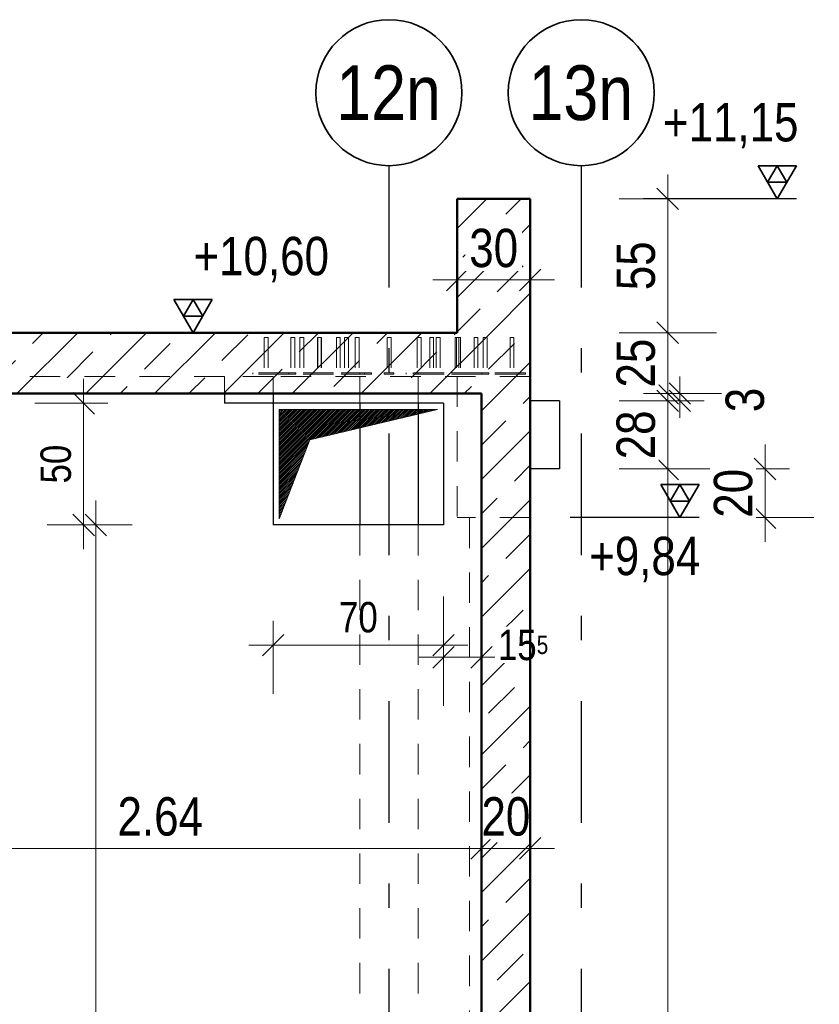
# Model space of a CAD drawing. Header units: millimetres. Extents: x -13 to 146, y -13 to 60.
# Tile 36 of 170: x 45.24 to 48.52, y 4.67 to 8.72. Entities that reach past the tile are written whole.
import ezdxf
from ezdxf.enums import TextEntityAlignment as Align

# ---------------------------------------------------------------- set-up
doc = ezdxf.new("R2010")
doc.units = ezdxf.units.MM
doc.linetypes.add('DASHDOTX2', pattern=[2, 1, -0.5, 0, -0.5])
doc.linetypes.add('HIDDEN', pattern=[0.375, 0.25, -0.125])
for name, color, linetype, lineweight in [('Achsen', 7, 'Continuous', 20), ('Schraffuren', 7, 'Continuous', 20), ('Texte', 7, 'Continuous', 20)]:
    doc.layers.add(name, color=color, linetype=linetype, lineweight=lineweight)
doc.styles.add('Arial Narrow', font='ARIALN.TTF')
doc.dimstyles.new('Arch_Strakon_dimstyle', dxfattribs={"dimtxt": 11.25, "dimasz": 1, "dimexe": 1.25, "dimexo": 0.0625, "dimgap": 1, "dimtad": 0, "dimdec": 5, "dimzin": 12, "dimdsep": 46, "dimtxsty": 'Arial Narrow', "dimblk": 'Arrowhead_Tick', "dimsah": 1, "dimcen": 0, "dimse1": 1, "dimse2": 1, "dimclrd": 6, "dimclrt": 3, "dimazin": 0, "dimtfac": 1, "dimtdec": 4, "dimtmove": 0, "dimatfit": 3, "dimldrblk": 'NONE', "dimfxl": 1, "dimtvp": 1, "dimtolj": 1, "dimtzin": 0, "dimlwd": 13, "dimarcsym": 2})
pattern_1 = [(45, (0, 0), (-0.14142136, 0.14142136), [0.15, -0.1]), (45, (-0.07071, 0.07071), (-0.14142136, 0.14142136), [])]

# ---------------------------------------------------------------- blocks, each defined once
blk = doc.blocks.new('Arrowhead_Tick')
at = {"color": 0, "linetype": 'Continuous', "lineweight": -2}
for p, q in [((0, 20), (0, -10)), ((-1, 0), (0, 0)), ((10, 0), (0, 0))]:
    blk.add_line(p, q, dxfattribs=at)
at = {"color": 2, "linetype": 'Continuous', "lineweight": 35}
blk.add_line((4.42, 4.42), (-4.42, -4.42), dxfattribs=at)
blk = doc.blocks.new('*D369')
at = {"color": 6, "linetype": 'Continuous', "lineweight": 13}
blk.add_line((44.5046, 5.314), (47.125, 5.314), dxfattribs=at)
at = {"layer": 'Defpoints', "color": 0}
for p in [(44.4946, 7.1832), (47.135, 7.1832), (47.135, 5.314)]:
    blk.add_point(p, dxfattribs=at)
at = {"color": 6, "lineweight": 13, "xscale": 0.01, "yscale": 0.01, "zscale": 0.01}
blk.add_blockref('Arrowhead_Tick', (47.135, 5.314), dxfattribs=at)
at = {"color": 6, "lineweight": 13, "xscale": 0.01, "yscale": 0.01, "zscale": 0.01, "rotation": 180}
blk.add_blockref('Arrowhead_Tick', (44.4946, 5.314), dxfattribs=at)
at = {"color": 2, "lineweight": 35, "insert": (45.8148, 5.4444), "char_height": 0.1575, "attachment_point": 5, "style": 'Arial Narrow', "bg_fill": 3, "box_fill_scale": 1.1, "bg_fill_color": 256, "bg_fill_true_color": 13158600, "bg_fill_transparency": 0}
blk.add_mtext('\\A1;2.64', dxfattribs=at)
blk = doc.blocks.new('_None')
blk = doc.blocks.new('*D370')
at = {"color": 6, "linetype": 'Continuous', "lineweight": 13}
blk.add_line((47.145, 5.314), (47.325, 5.314), dxfattribs=at)
at = {"layer": 'Defpoints', "color": 0}
for p in [(47.335, 7.2532), (47.135, 7.1832), (47.335, 5.314)]:
    blk.add_point(p, dxfattribs=at)
at = {"color": 6, "lineweight": 13, "xscale": 0.01, "yscale": 0.01, "zscale": 0.01}
blk.add_blockref('Arrowhead_Tick', (47.335, 5.314), dxfattribs=at)
at = {"color": 6, "lineweight": 13, "xscale": 0.01, "yscale": 0.01, "zscale": 0.01, "rotation": 180}
blk.add_blockref('Arrowhead_Tick', (47.135, 5.314), dxfattribs=at)
at = {"color": 2, "lineweight": 35, "insert": (47.235, 5.4444), "char_height": 0.1575, "attachment_point": 5, "style": 'Arial Narrow', "bg_fill": 3, "box_fill_scale": 1.1, "bg_fill_color": 256, "bg_fill_true_color": 13158600, "bg_fill_transparency": 0}
blk.add_mtext('\\A1;20', dxfattribs=at)
blk = doc.blocks.new('*D371')
at = {"color": 6, "linetype": 'Continuous', "lineweight": 13}
blk.add_line((47.045, 7.65), (47.325, 7.65), dxfattribs=at)
at = {"layer": 'Defpoints', "color": 0}
for p in [(47.035, 7.9832), (47.335, 7.9832), (47.335, 7.65)]:
    blk.add_point(p, dxfattribs=at)
at = {"color": 6, "lineweight": 13, "xscale": 0.01, "yscale": 0.01, "zscale": 0.01}
blk.add_blockref('Arrowhead_Tick', (47.335, 7.65), dxfattribs=at)
at = {"color": 6, "lineweight": 13, "xscale": 0.01, "yscale": 0.01, "zscale": 0.01, "rotation": 180}
blk.add_blockref('Arrowhead_Tick', (47.035, 7.65), dxfattribs=at)
at = {"color": 2, "lineweight": 35, "insert": (47.185, 7.7804), "char_height": 0.1575, "attachment_point": 5, "style": 'Arial Narrow', "bg_fill": 3, "box_fill_scale": 1.1, "bg_fill_color": 256, "bg_fill_true_color": 13158600, "bg_fill_transparency": 0}
blk.add_mtext('\\A1;30', dxfattribs=at)
blk = doc.blocks.new('*D372')
at = {"color": 6, "linetype": 'Continuous', "lineweight": 13}
blk.add_line((47.9, 1.0132), (47.9, 6.8632), dxfattribs=at)
at = {"layer": 'Defpoints', "color": 0}
for p in [(47.455, 6.8732), (47.9, 6.8732), (47.335, 1.0032)]:
    blk.add_point(p, dxfattribs=at)
at = {"color": 6, "lineweight": 13, "xscale": 0.01, "yscale": 0.01, "zscale": 0.01}
for p, rotation in [((47.9, 6.8732), 90), ((47.9, 1.0032), 270)]:
    blk.add_blockref('Arrowhead_Tick', p, dxfattribs=dict(at, rotation=rotation))
at = {"color": 2, "lineweight": 35, "insert": (47.7696, 3.9382), "char_height": 0.1575, "attachment_point": 5, "rotation": 90, "style": 'Arial Narrow', "bg_fill": 3, "box_fill_scale": 1.1, "bg_fill_color": 256, "bg_fill_true_color": 13158600, "bg_fill_transparency": 0}
blk.add_mtext('\\A1;5.87', dxfattribs=at)
blk = doc.blocks.new('*D373')
at = {"color": 6, "linetype": 'Continuous', "lineweight": 13}
blk.add_line((47.9, 7.1932), (47.9, 7.4232), dxfattribs=at)
at = {"layer": 'Defpoints', "color": 0}
for p in [(47.035, 7.4332), (47.9, 7.4332), (47.135, 7.1832)]:
    blk.add_point(p, dxfattribs=at)
at = {"color": 6, "lineweight": 13, "xscale": 0.01, "yscale": 0.01, "zscale": 0.01}
for p, rotation in [((47.9, 7.4332), 90), ((47.9, 7.1832), 270)]:
    blk.add_blockref('Arrowhead_Tick', p, dxfattribs=dict(at, rotation=rotation))
at = {"color": 2, "lineweight": 35, "insert": (47.7696, 7.3082), "char_height": 0.1575, "attachment_point": 5, "rotation": 90, "style": 'Arial Narrow', "bg_fill": 3, "box_fill_scale": 1.1, "bg_fill_color": 256, "bg_fill_true_color": 13158600, "bg_fill_transparency": 0}
blk.add_mtext('\\A1;25', dxfattribs=at)
blk = doc.blocks.new('*D374')
at = {"color": 6, "linetype": 'Continuous', "lineweight": 13}
blk.add_line((47.9, 7.4432), (47.9, 7.9732), dxfattribs=at)
at = {"layer": 'Defpoints', "color": 0}
for p in [(47.035, 7.9832), (47.9, 7.9832), (47.035, 7.4332)]:
    blk.add_point(p, dxfattribs=at)
at = {"color": 6, "lineweight": 13, "xscale": 0.01, "yscale": 0.01, "zscale": 0.01}
for p, rotation in [((47.9, 7.9832), 90), ((47.9, 7.4332), 270)]:
    blk.add_blockref('Arrowhead_Tick', p, dxfattribs=dict(at, rotation=rotation))
at = {"color": 2, "lineweight": 35, "insert": (47.7699, 7.7082), "char_height": 0.1575, "attachment_point": 5, "rotation": 90, "style": 'Arial Narrow', "bg_fill": 3, "box_fill_scale": 1.1, "bg_fill_color": 256, "bg_fill_true_color": 13158600, "bg_fill_transparency": 0}
blk.add_mtext('\\A1;55', dxfattribs=at)
blk = doc.blocks.new('*D419')
at = {"color": 6, "linetype": 'Continuous', "lineweight": 13}
blk.add_line((47.9, 6.8832), (47.9, 7.1432), dxfattribs=at)
at = {"layer": 'Defpoints', "color": 0}
for p in [(47.455, 7.1532), (47.9, 7.1532), (47.455, 6.8732)]:
    blk.add_point(p, dxfattribs=at)
at = {"color": 6, "lineweight": 13, "xscale": 0.01, "yscale": 0.01, "zscale": 0.01}
for p, rotation in [((47.9, 7.1532), 90), ((47.9, 6.8732), 270)]:
    blk.add_blockref('Arrowhead_Tick', p, dxfattribs=dict(at, rotation=rotation))
at = {"color": 2, "lineweight": 35, "insert": (47.7696, 7.0132), "char_height": 0.1575, "attachment_point": 5, "rotation": 90, "style": 'Arial Narrow', "bg_fill": 3, "box_fill_scale": 1.1, "bg_fill_color": 256, "bg_fill_true_color": 13158600, "bg_fill_transparency": 0}
blk.add_mtext('\\A1;28', dxfattribs=at)
blk = doc.blocks.new('*D420')
at = {"color": 6, "linetype": 'Continuous', "lineweight": 13}
for p, q in [((47.95, 7.1932), (47.95, 7.2032)), ((47.95, 7.1532), (47.95, 7.1832)), ((47.95, 7.1432), (47.95, 7.1332))]:
    blk.add_line(p, q, dxfattribs=at)
at = {"layer": 'Defpoints', "color": 0}
for p in [(47.135, 7.1832), (47.95, 7.1832), (47.455, 7.1532)]:
    blk.add_point(p, dxfattribs=at)
at = {"color": 6, "lineweight": 13, "xscale": 0.01, "yscale": 0.01, "zscale": 0.01}
for p, rotation in [((47.95, 7.1532), 90), ((47.95, 7.1832), 270)]:
    blk.add_blockref('Arrowhead_Tick', p, dxfattribs=dict(at, rotation=rotation))
at = {"color": 2, "lineweight": 35, "insert": (48.2179, 7.1568), "char_height": 0.1575, "attachment_point": 5, "rotation": 90, "style": 'Arial Narrow', "bg_fill": 3, "box_fill_scale": 1.1, "bg_fill_color": 256, "bg_fill_true_color": 13158600, "bg_fill_transparency": 0}
blk.add_mtext('\\A1;3', dxfattribs=at)
blk = doc.blocks.new('*D421')
at = {"color": 6, "linetype": 'Continuous', "lineweight": 13}
blk.add_line((39.5, 1.0132), (39.5, 7.1732), dxfattribs=at)
at = {"layer": 'Defpoints', "color": 0}
for p in [(39.5, 7.1832), (47.135, 7.1832), (38.0647, 1.0032)]:
    blk.add_point(p, dxfattribs=at)
at = {"color": 6, "lineweight": 13, "xscale": 0.01, "yscale": 0.01, "zscale": 0.01}
for p, rotation in [((39.5, 7.1832), 90), ((39.5, 1.0032), 270)]:
    blk.add_blockref('Arrowhead_Tick', p, dxfattribs=dict(at, rotation=rotation))
at = {"color": 2, "lineweight": 35, "insert": (39.3696, 4.0932), "char_height": 0.1575, "attachment_point": 5, "rotation": 90, "style": 'Arial Narrow', "bg_fill": 3, "box_fill_scale": 1.1, "bg_fill_color": 256, "bg_fill_true_color": 13158600, "bg_fill_transparency": 0}
blk.add_mtext('\\A1;6.18', dxfattribs=at)
blk = doc.blocks.new('*D422')
at = {"color": 6, "linetype": 'Continuous', "lineweight": 13}
blk.add_line((39.5, 7.1932), (39.5, 7.4232), dxfattribs=at)
at = {"layer": 'Defpoints', "color": 0}
for p in [(39.5, 7.4332), (47.035, 7.4332), (47.135, 7.1832)]:
    blk.add_point(p, dxfattribs=at)
at = {"color": 6, "lineweight": 13, "xscale": 0.01, "yscale": 0.01, "zscale": 0.01}
for p, rotation in [((39.5, 7.4332), 90), ((39.5, 7.1832), 270)]:
    blk.add_blockref('Arrowhead_Tick', p, dxfattribs=dict(at, rotation=rotation))
at = {"color": 2, "lineweight": 35, "insert": (39.3696, 7.3082), "char_height": 0.1575, "attachment_point": 5, "rotation": 90, "style": 'Arial Narrow', "bg_fill": 3, "box_fill_scale": 1.1, "bg_fill_color": 256, "bg_fill_true_color": 13158600, "bg_fill_transparency": 0}
blk.add_mtext('\\A1;25', dxfattribs=at)
blk = doc.blocks.new('*D643')
at = {"color": 6, "linetype": 'Continuous', "lineweight": 13}
blk.add_line((46.289, 6.1494), (46.969, 6.1494), dxfattribs=at)
at = {"layer": 'Defpoints', "color": 0}
for p in [(46.279, 6.6432), (46.979, 6.6432), (46.979, 6.1494)]:
    blk.add_point(p, dxfattribs=at)
at = {"color": 6, "lineweight": 13, "xscale": 0.01, "yscale": 0.01, "zscale": 0.01}
blk.add_blockref('Arrowhead_Tick', (46.979, 6.1494), dxfattribs=at)
at = {"color": 6, "lineweight": 13, "xscale": 0.01, "yscale": 0.01, "zscale": 0.01, "rotation": 180}
blk.add_blockref('Arrowhead_Tick', (46.279, 6.1494), dxfattribs=at)
at = {"color": 3, "lineweight": 35, "insert": (46.629, 6.2633), "char_height": 0.125, "attachment_point": 5, "style": 'Arial Narrow', "bg_fill": 3, "box_fill_scale": 1.1, "bg_fill_color": 256, "bg_fill_true_color": 13158600, "bg_fill_transparency": 0}
blk.add_mtext('\\A1;70', dxfattribs=at)
blk = doc.blocks.new('*D644')
at = {"color": 6, "linetype": 'Continuous', "lineweight": 13}
blk.add_line((46.989, 6.0994), (47.125, 6.0994), dxfattribs=at)
at = {"layer": 'Defpoints', "color": 0}
for p in [(47.135, 7.1832), (46.979, 6.6432)]:
    blk.add_point(p, dxfattribs=at)
at = {"color": 6, "lineweight": 13, "xscale": 0.01, "yscale": 0.01, "zscale": 0.01}
blk.add_blockref('Arrowhead_Tick', (47.135, 6.0994), dxfattribs=at)
at = {"color": 6, "lineweight": 13, "xscale": 0.01, "yscale": 0.01, "zscale": 0.01, "rotation": 180}
blk.add_blockref('Arrowhead_Tick', (46.979, 6.0994), dxfattribs=at)
at = {"color": 3, "lineweight": 35, "insert": (47.3058, 6.1494), "char_height": 0.125, "attachment_point": 5, "style": 'Arial Narrow', "bg_fill": 3, "box_fill_scale": 1.1, "bg_fill_color": 256, "bg_fill_true_color": 13158600, "bg_fill_transparency": 0}
blk.add_mtext('\\A1;15{\\A1;\\H.6x;\\S5;}', dxfattribs=at)
at = {"layer": 'Defpoints', "color": 0}
blk.add_point((47.135, 6.0994), dxfattribs=at)
blk = doc.blocks.new('*D645')
at = {"color": 6, "linetype": 'Continuous', "lineweight": 13}
blk.add_line((45.5, 6.6532), (45.5, 7.1332), dxfattribs=at)
at = {"layer": 'Defpoints', "color": 0}
for p in [(45.5, 7.1432), (46.279, 7.1432), (46.279, 6.6432)]:
    blk.add_point(p, dxfattribs=at)
at = {"color": 6, "lineweight": 13, "xscale": 0.01, "yscale": 0.01, "zscale": 0.01}
for p, rotation in [((45.5, 7.1432), 90), ((45.5, 6.6432), 270)]:
    blk.add_blockref('Arrowhead_Tick', p, dxfattribs=dict(at, rotation=rotation))
at = {"color": 3, "lineweight": 35, "insert": (45.3862, 6.8932), "char_height": 0.125, "attachment_point": 5, "rotation": 90, "style": 'Arial Narrow', "bg_fill": 3, "box_fill_scale": 1.1, "bg_fill_color": 256, "bg_fill_true_color": 13158600, "bg_fill_transparency": 0}
blk.add_mtext('\\A1;50', dxfattribs=at)
blk = doc.blocks.new('*D681')
at = {"color": 6, "linetype": 'Continuous', "lineweight": 13}
for p, q in [((45.55, 6.6332), (45.55, 3.537)), ((45.55, 1.0132), (45.55, 3.1708))]:
    blk.add_line(p, q, dxfattribs=at)
at = {"layer": 'Defpoints', "color": 0}
for p in [(45.55, 6.6432), (46.279, 6.6432), (47.135, 1.0032)]:
    blk.add_point(p, dxfattribs=at)
at = {"color": 6, "lineweight": 13, "xscale": 0.01, "yscale": 0.01, "zscale": 0.01}
for p, rotation in [((45.55, 6.6432), 90), ((45.55, 1.0032), 270)]:
    blk.add_blockref('Arrowhead_Tick', p, dxfattribs=dict(at, rotation=rotation))
at = {"color": 3, "lineweight": 35, "insert": (45.509, 3.3539), "char_height": 0.125, "attachment_point": 5, "rotation": 90, "style": 'Arial Narrow', "bg_fill": 3, "box_fill_scale": 1.1, "bg_fill_color": 256, "bg_fill_true_color": 13158600, "bg_fill_transparency": 0}
blk.add_mtext('\\A1;5.64', dxfattribs=at)
blk = doc.blocks.new('*D726')
at = {"layer": 'Achsen', "color": 6, "linetype": 'Continuous', "lineweight": 13}
blk.add_line((48.3, 6.6832), (48.3, 6.8632), dxfattribs=at)
at = {"layer": 'Defpoints', "color": 0}
for p in [(47.455, 6.8732), (48.3, 6.8732), (47.335, 6.6732)]:
    blk.add_point(p, dxfattribs=at)
at = {"layer": 'Achsen', "color": 6, "lineweight": 13, "xscale": 0.01, "yscale": 0.01, "zscale": 0.01}
for p, rotation in [((48.3, 6.8732), 90), ((48.3, 6.6732), 270)]:
    blk.add_blockref('Arrowhead_Tick', p, dxfattribs=dict(at, rotation=rotation))
at = {"layer": 'Achsen', "color": 2, "lineweight": 35, "insert": (48.1696, 6.7732), "char_height": 0.1575, "attachment_point": 5, "rotation": 90, "style": 'Arial Narrow', "bg_fill": 3, "box_fill_scale": 1.1, "bg_fill_color": 256, "bg_fill_true_color": 13158600, "bg_fill_transparency": 0}
blk.add_mtext('\\A1;20', dxfattribs=at)
blk = doc.blocks.new('*D789')
at = {"layer": 'Defpoints', "color": 0}
for p in [(43.1, 7.4332), (47.035, 7.4332), (42.6642, 7.1832)]:
    blk.add_point(p, dxfattribs=at)
at = {"layer": 'Texte', "color": 6, "linetype": 'Continuous', "lineweight": 13}
blk.add_line((43.1, 7.1932), (43.1, 7.4232), dxfattribs=at)
at = {"layer": 'Texte', "color": 6, "lineweight": 13, "xscale": 0.01, "yscale": 0.01, "zscale": 0.01}
for p, rotation in [((43.1, 7.4332), 90), ((43.1, 7.1832), 270)]:
    blk.add_blockref('Arrowhead_Tick', p, dxfattribs=dict(at, rotation=rotation))
at = {"layer": 'Texte', "color": 3, "lineweight": 35, "insert": (42.9862, 7.3082), "char_height": 0.125, "attachment_point": 5, "rotation": 90, "style": 'Arial Narrow', "bg_fill": 3, "box_fill_scale": 1.1, "bg_fill_color": 256, "bg_fill_true_color": 13158600, "bg_fill_transparency": 0}
blk.add_mtext('\\A1;25', dxfattribs=at)

msp = doc.modelspace()

# ---------------------------------------------------------------- hatches: boundary and pattern name
at = {"layer": 'Schraffuren', "lineweight": 13}
h = msp.add_hatch(dxfattribs=at)
h.set_pattern_fill('bB', color=6, scale=0.01, angle=45, style=0, pattern_type=2)
h.set_pattern_definition(pattern_1)
h.paths.add_polyline_path([(47.034982, 7.433233), (47.334982, 7.433233), (47.334982, 7.983233), (47.034982, 7.983233)])
h = msp.add_hatch(dxfattribs=at)
h.set_pattern_fill('bB', color=6, scale=0.01, angle=45, style=0, pattern_type=2)
h.set_pattern_definition(pattern_1)
h.paths.add_polyline_path([(47.334982, 7.183233), (47.334982, 7.433233), (37.361028, 7.433233), (37.361028, 7.253233), (37.864608, 7.253233), (37.864608, 7.183233)])
h = msp.add_hatch(dxfattribs=at)
h.set_pattern_fill('bB', color=6, scale=0.01, angle=45, style=0, pattern_type=2)
h.set_pattern_definition(pattern_1)
h.paths.add_polyline_path([(47.134982, 4.003239), (47.334982, 4.003239), (47.334982, 7.183233), (47.134982, 7.183233)])
at = {"layer": 'Texte', "lineweight": 13}
h = msp.add_hatch(dxfattribs=at)
h.set_pattern_fill('Mau', color=6, scale=0.01, angle=45, style=0, pattern_type=2)
h.set_pattern_definition([(45, (0, 0), (-0.00367695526, 0.00367695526), [])])
h.paths.add_polyline_path([(46.303999, 6.668233), (46.428999, 6.993239), (46.953999, 7.118239), (46.303999, 7.118239)])

# ---------------------------------------------------------------- linework, layer by layer
at = {"color": 2, "linetype": 'Continuous', "lineweight": 35}
for p, q in [((48.35, 7.983233), (48.27125, 8.119628)), ((48.27125, 8.119628), (48.42875, 8.119628)), ((48.310625, 8.051431), (48.35, 8.119628)), ((48.42875, 8.119628), (48.35, 7.983233)), ((48.35, 8.119628), (48.389375, 8.051431)), ((48.389375, 8.051431), (48.310625, 8.051431)), ((46.02875, 7.569628), (45.87125, 7.569628)), ((45.87125, 7.569628), (45.95, 7.433233)), ((45.95, 7.569628), (45.910625, 7.501431)), ((45.95, 7.433233), (46.02875, 7.569628)), ((45.989375, 7.501431), (45.95, 7.569628)), ((45.910625, 7.501431), (45.989375, 7.501431))]:
    msp.add_line(p, q, dxfattribs=at)
at = {"color": 3, "linetype": 'Continuous', "lineweight": 25}
msp.add_line((45.87125, 7.433233), (46.499675, 7.433233), dxfattribs=at)
at = {"layer": 'Achsen', "color": 3, "linetype": 'DASHDOTX2', "lineweight": 25, "ltscale": 0.5}
for p, q in [((46.754631, 8.119524), (46.754631, 0.626982)), ((47.544631, 8.119524), (47.544631, 0.626982))]:
    msp.add_line(p, q, dxfattribs=at)
at = {"layer": 'Achsen', "color": 2, "linetype": 'Continuous', "lineweight": 35}
for centre in [(46.754631, 8.419524), (47.544631, 8.419524)]:
    msp.add_circle(centre, 0.3, dxfattribs=at)
at = {"layer": 'Texte', "color": 6, "linetype": 'Continuous', "lineweight": 13}
for p, q in [((46.303999, 6.668233), (46.303999, 7.118239)), ((46.303999, 7.118239), (46.953999, 7.118239)), ((46.428999, 6.993239), (46.953999, 7.118239)), ((46.303999, 6.668233), (46.428999, 6.993239))]:
    msp.add_line(p, q, dxfattribs=at)

# ---------------------------------------------------------------- texts
at = {"color": 2, "lineweight": 35, "char_height": 0.1575, "attachment_point": 1, "line_spacing_factor": 0.9, "style": 'Arial Narrow'}
for s, insert in [(' +11,15', (47.83025, 8.376983)), (' +10,60', (45.901175, 7.826983))]:
    msp.add_mtext(s, dxfattribs=dict(at, insert=insert))
at = {"layer": 'Achsen', "color": 4, "lineweight": 50, "style": 'Arial Narrow'}
for s, p in [('12n', (46.753031, 8.419524)), ('13n', (47.543031, 8.419524))]:
    msp.add_text(s, height=0.225, dxfattribs=at).set_placement(p, align=Align.MIDDLE_CENTER)

# ---------------------------------------------------------------- next in the draw order: dimensions: what is measured, and where the dimension line sits
at = {"lineweight": 35}
for base, p1, p2, text, picture, middle in [((47.334982, 7.65), (47.034982, 7.983233), (47.334982, 7.983233), '30', '*D371', (47.184982, 7.65)), ((47.134982, 5.314019), (44.494627, 7.183233), (47.134982, 7.183233), '2.64', '*D369', (45.814805, 5.314019))]:
    dim = msp.add_linear_dim(base=base, p1=p1, p2=p2, text=text, dimstyle='Arch_Strakon_dimstyle', override={"dimscale": 0.01, "dimtxt": 15.75, "dimasz": 1, "dimgap": 5, "dimtad": 1, "dimjust": 0, "dimtih": 0, "dimtoh": 0, "dimdec": 5, "dimdsep": 46, "dimtxsty": 'Arial Narrow', "dimclrd": 6, "dimclrt": 2, "dimtix": 1, "dimtofl": 255, "dimtmove": 0, "dimatfit": 2, "dimfxl": 0, "dimfxlon": 0, "dimtvp": 31.746032, "dimtfill": 1, "dimtfillclr": 7, "dimlwd": 13}, dxfattribs=at)
    dim.commit()
    dim.dimension.update_dxf_attribs({"geometry": picture, "text_midpoint": middle, "dimtype": 160})

# ---------------------------------------------------------------- next in the draw order: dimensions: what is measured, and where the dimension line sits
dim = msp.add_linear_dim(base=(47.334982, 5.314019), p1=(47.134982, 7.183233), p2=(47.334982, 7.253233), text='20', dimstyle='Arch_Strakon_dimstyle', override={"dimscale": 0.01, "dimtxt": 15.75, "dimasz": 1, "dimgap": 5, "dimtad": 1, "dimjust": 0, "dimtih": 0, "dimtoh": 0, "dimdec": 5, "dimdsep": 46, "dimtxsty": 'Arial Narrow', "dimclrd": 6, "dimclrt": 2, "dimtix": 1, "dimtofl": 255, "dimtmove": 0, "dimatfit": 2, "dimfxl": 0, "dimfxlon": 0, "dimtvp": 31.746032, "dimtfill": 1, "dimtfillclr": 7, "dimlwd": 13}, dxfattribs=at)
dim.commit()
dim.dimension.update_dxf_attribs({"geometry": '*D370', "text_midpoint": (47.234982, 5.314019), "dimtype": 160})

# ---------------------------------------------------------------- next in the draw order: dimensions: what is measured, and where the dimension line sits
for base, p1, p2, text, picture, middle in [((47.9, 7.433233), (47.134982, 7.183233), (47.034982, 7.433233), '25', '*D373', (47.9, 7.308233)), ((47.9, 6.873233), (47.334982, 1.003232), (47.454982, 6.873233), '5.87', '*D372', (47.9, 3.938233))]:
    dim = msp.add_linear_dim(base=base, p1=p1, p2=p2, angle=90, text=text, dimstyle='Arch_Strakon_dimstyle', override={"dimscale": 0.01, "dimtxt": 15.75, "dimasz": 1, "dimgap": 5, "dimtad": 1, "dimjust": 0, "dimtih": 0, "dimtoh": 0, "dimdec": 5, "dimdsep": 46, "dimtxsty": 'Arial Narrow', "dimclrd": 6, "dimclrt": 2, "dimtix": 1, "dimtofl": 255, "dimtmove": 0, "dimatfit": 2, "dimfxl": 0, "dimfxlon": 0, "dimtvp": 31.746032, "dimtfill": 1, "dimtfillclr": 7, "dimlwd": 13}, dxfattribs=at)
    dim.commit()
    dim.dimension.update_dxf_attribs({"geometry": picture, "text_midpoint": middle, "dimtype": 160})

# ---------------------------------------------------------------- next in the draw order: linework, layer by layer
at = {"layer": 'Achsen', "color": 2, "linetype": 'Continuous', "lineweight": 35}
msp.add_line((47.989375, 6.741431), (47.910625, 6.741431), dxfattribs=at)

# ---------------------------------------------------------------- next in the draw order: dimensions: what is measured, and where the dimension line sits
at = {"lineweight": 35}
for base, p1, p2, text, picture, middle in [((47.9, 7.983233), (47.034982, 7.433233), (47.034982, 7.983233), '55', '*D374', (47.9, 7.708233)), ((47.9, 7.153233), (47.454982, 6.873233), (47.454982, 7.153233), '28', '*D419', (47.9, 7.013233))]:
    dim = msp.add_linear_dim(base=base, p1=p1, p2=p2, angle=90, text=text, dimstyle='Arch_Strakon_dimstyle', override={"dimscale": 0.01, "dimtxt": 15.75, "dimasz": 1, "dimgap": 5, "dimtad": 1, "dimjust": 0, "dimtih": 0, "dimtoh": 0, "dimdec": 5, "dimdsep": 46, "dimtxsty": 'Arial Narrow', "dimclrd": 6, "dimclrt": 2, "dimtix": 1, "dimtofl": 255, "dimtmove": 0, "dimatfit": 2, "dimfxl": 0, "dimfxlon": 0, "dimtvp": 31.746032, "dimtfill": 1, "dimtfillclr": 7, "dimlwd": 13}, dxfattribs=at)
    dim.commit()
    dim.dimension.update_dxf_attribs({"geometry": picture, "text_midpoint": middle, "dimtype": 160})

# ---------------------------------------------------------------- next in the draw order: linework, layer by layer
at = {"color": 4, "linetype": 'Continuous', "lineweight": 50}
for q in [(47.034982, 7.983233), (47.334982, 7.433233)]:
    msp.add_line((47.334982, 7.983233), q, dxfattribs=at)
at = {"color": 3, "linetype": 'Continuous', "lineweight": 25}
msp.add_line((48.42875, 7.983233), (47.800325, 7.983233), dxfattribs=at)
at = {"color": 6, "linetype": 'HIDDEN', "lineweight": 13, "ltscale": 0.5}
for p, q in [((47.157436, 7.413233), (47.155702, 7.413233)), ((47.158045, 7.413233), (47.157436, 7.413233)), ((47.252654, 7.413233), (47.252045, 7.413233)), ((47.254389, 7.413233), (47.252654, 7.413233)), ((47.256984, 7.413233), (47.254389, 7.413233)), ((47.260045, 7.413233), (47.256984, 7.413233)), ((47.263107, 7.413233), (47.260045, 7.413233)), ((47.265702, 7.413233), (47.263107, 7.413233)), ((47.267436, 7.413233), (47.265702, 7.413233)), ((47.268045, 7.413233), (47.267436, 7.413233))]:
    msp.add_line(p, q, dxfattribs=at)
at = {"layer": 'Achsen', "color": 2, "linetype": 'Continuous', "lineweight": 35}
for p, q in [((47.95, 6.673233), (47.87125, 6.809628)), ((47.87125, 6.809628), (48.02875, 6.809628)), ((47.910625, 6.741431), (47.95, 6.809628)), ((48.02875, 6.809628), (47.95, 6.673233)), ((47.95, 6.809628), (47.989375, 6.741431))]:
    msp.add_line(p, q, dxfattribs=at)

# ---------------------------------------------------------------- next in the draw order: dimensions: what is measured, and where the dimension line sits
at = {"lineweight": 35}
dim = msp.add_linear_dim(base=(47.95, 7.183233), p1=(47.454982, 7.153233), p2=(47.134982, 7.183233), angle=90, text='3', dimstyle='Arch_Strakon_dimstyle', override={"dimscale": 0.01, "dimtxt": 15.75, "dimasz": 1, "dimgap": 5, "dimtad": 0, "dimjust": 0, "dimtih": 0, "dimtoh": 0, "dimdec": 5, "dimdsep": 46, "dimtxsty": 'Arial Narrow', "dimclrd": 6, "dimclrt": 2, "dimtix": 0, "dimtofl": 255, "dimtmove": 2, "dimatfit": 2, "dimfxl": 0, "dimfxlon": 0, "dimtvp": 31.746032, "dimtfill": 1, "dimtfillclr": 7, "dimlwd": 13}, dxfattribs=at)
dim.commit()
dim.dimension.update_dxf_attribs({"geometry": '*D420', "text_midpoint": (48.217857, 7.15683), "dimtype": 160})

# ---------------------------------------------------------------- next in the draw order: linework, layer by layer
at = {"color": 6, "linetype": 'HIDDEN', "lineweight": 13, "ltscale": 0.5}
for p, q in [((47.158045, 7.413233), (47.158045, 7.268233)), ((47.252045, 7.413233), (47.252045, 7.268233)), ((47.268045, 7.413233), (47.268045, 7.268233)), ((47.315045, 7.268233), (47.165167, 7.268233)), ((47.165167, 7.268233), (47.165167, 7.263233)), ((47.315045, 7.263233), (47.165167, 7.263233)), ((47.315045, 7.268233), (47.315045, 7.263233))]:
    msp.add_line(p, q, dxfattribs=at)

# ---------------------------------------------------------------- next in the draw order: dimensions: what is measured, and where the dimension line sits
at = {"lineweight": 35}
dim = msp.add_linear_dim(base=(39.5, 7.183233), p1=(38.064684, 1.003232), p2=(47.134982, 7.183233), angle=90, text='6.18', dimstyle='Arch_Strakon_dimstyle', override={"dimscale": 0.01, "dimtxt": 15.75, "dimasz": 1, "dimgap": 5, "dimtad": 1, "dimjust": 0, "dimtih": 0, "dimtoh": 0, "dimdec": 5, "dimdsep": 46, "dimtxsty": 'Arial Narrow', "dimclrd": 6, "dimclrt": 2, "dimtix": 1, "dimtofl": 255, "dimtmove": 0, "dimatfit": 2, "dimfxl": 0, "dimfxlon": 0, "dimtvp": 31.746032, "dimtfill": 1, "dimtfillclr": 7, "dimlwd": 13}, dxfattribs=at)
dim.commit()
dim.dimension.update_dxf_attribs({"geometry": '*D421', "text_midpoint": (39.5, 4.093233), "dimtype": 160})

# ---------------------------------------------------------------- next in the draw order: dimensions: what is measured, and where the dimension line sits
dim = msp.add_linear_dim(base=(39.5, 7.433233), p1=(47.134982, 7.183233), p2=(47.034982, 7.433233), angle=90, text='25', dimstyle='Arch_Strakon_dimstyle', override={"dimscale": 0.01, "dimtxt": 15.75, "dimasz": 1, "dimgap": 5, "dimtad": 1, "dimjust": 0, "dimtih": 0, "dimtoh": 0, "dimdec": 5, "dimdsep": 46, "dimtxsty": 'Arial Narrow', "dimclrd": 6, "dimclrt": 2, "dimtix": 1, "dimtofl": 255, "dimtmove": 0, "dimatfit": 2, "dimfxl": 0, "dimfxlon": 0, "dimtvp": 31.746032, "dimtfill": 1, "dimtfillclr": 7, "dimlwd": 13}, dxfattribs=at)
dim.commit()
dim.dimension.update_dxf_attribs({"geometry": '*D422', "text_midpoint": (39.5, 7.308233), "dimtype": 160})
dim = msp.add_linear_dim(base=(46.978999, 6.149449), p1=(46.278999, 6.643239), p2=(46.978999, 6.643239), text='70', dimstyle='Arch_Strakon_dimstyle', override={"dimscale": 0.01, "dimtxt": 12.5, "dimasz": 1, "dimgap": 5, "dimtad": 1, "dimjust": 0, "dimtih": 0, "dimtoh": 0, "dimdec": 5, "dimdsep": 46, "dimtxsty": 'Arial Narrow', "dimclrd": 6, "dimclrt": 3, "dimtix": 1, "dimtofl": 255, "dimtmove": 0, "dimatfit": 2, "dimfxl": 0, "dimfxlon": 0, "dimtvp": 40, "dimtfill": 1, "dimtfillclr": 7, "dimlwd": 13}, dxfattribs=at)
dim.commit()
dim.dimension.update_dxf_attribs({"geometry": '*D643', "text_midpoint": (46.628999, 6.149449), "dimtype": 160})

# ---------------------------------------------------------------- next in the draw order: linework, layer by layer
at = {"color": 6, "linetype": 'HIDDEN', "lineweight": 13, "ltscale": 0.5}
for p, q in [((47.104743, 7.413233), (47.104134, 7.413233)), ((47.104134, 7.413233), (47.104134, 7.268233)), ((47.106478, 7.413233), (47.104743, 7.413233)), ((47.109073, 7.413233), (47.106478, 7.413233)), ((47.112134, 7.413233), (47.109073, 7.413233)), ((47.115196, 7.413233), (47.112134, 7.413233)), ((47.117791, 7.413233), (47.115196, 7.413233)), ((47.119525, 7.413233), (47.117791, 7.413233)), ((47.120134, 7.413233), (47.119525, 7.413233)), ((47.120134, 7.413233), (47.120134, 7.268233)), ((47.142654, 7.413233), (47.142045, 7.413233)), ((47.142045, 7.413233), (47.142045, 7.268233)), ((47.144389, 7.413233), (47.142654, 7.413233)), ((47.146984, 7.413233), (47.144389, 7.413233)), ((47.150045, 7.413233), (47.146984, 7.413233)), ((47.153107, 7.413233), (47.150045, 7.413233)), ((47.155702, 7.413233), (47.153107, 7.413233)), ((47.165167, 7.268233), (47.136883, 7.268233)), ((47.136883, 7.268233), (47.136883, 7.263233)), ((47.165167, 7.263233), (47.136883, 7.263233))]:
    msp.add_line(p, q, dxfattribs=at)

# ---------------------------------------------------------------- next in the draw order: dimensions: what is measured, and where the dimension line sits
at = {"lineweight": 35}
dim = msp.add_linear_dim(base=(45.5, 7.143239), p1=(46.278999, 6.643239), p2=(46.278999, 7.143239), angle=90, text='50', dimstyle='Arch_Strakon_dimstyle', override={"dimscale": 0.01, "dimtxt": 12.5, "dimasz": 1, "dimgap": 5, "dimtad": 1, "dimjust": 0, "dimtih": 0, "dimtoh": 0, "dimdec": 5, "dimdsep": 46, "dimtxsty": 'Arial Narrow', "dimclrd": 6, "dimclrt": 3, "dimtix": 1, "dimtofl": 255, "dimtmove": 0, "dimatfit": 2, "dimfxl": 0, "dimfxlon": 0, "dimtvp": 40, "dimtfill": 1, "dimtfillclr": 7, "dimlwd": 13}, dxfattribs=at)
dim.commit()
dim.dimension.update_dxf_attribs({"geometry": '*D645', "text_midpoint": (45.5, 6.893239), "dimtype": 160})
dim = msp.add_linear_dim(base=(47.134982, 6.099449), p1=(46.978999, 6.643239), p2=(47.134982, 7.183233), text='15{\\A1;\\H.6x;\\S5;}', dimstyle='Arch_Strakon_dimstyle', override={"dimscale": 0.01, "dimtxt": 12.5, "dimasz": 1, "dimgap": 5, "dimtad": 1, "dimjust": 4, "dimtih": 0, "dimtoh": 0, "dimdec": 5, "dimdsep": 46, "dimtxsty": 'Arial Narrow', "dimclrd": 6, "dimclrt": 3, "dimtix": 0, "dimtofl": 255, "dimtmove": 2, "dimatfit": 2, "dimfxl": 0, "dimfxlon": 0, "dimtvp": 40, "dimtfill": 1, "dimtfillclr": 7, "dimlwd": 13}, dxfattribs=at)
dim.commit()
dim.dimension.update_dxf_attribs({"geometry": '*D644', "text_midpoint": (47.305763, 6.149449), "dimtype": 160})

# ---------------------------------------------------------------- next in the draw order: linework, layer by layer
at = {"color": 4, "linetype": 'Continuous', "lineweight": 50}
msp.add_line((47.334982, 7.433233), (47.334982, 7.183233), dxfattribs=at)
at = {"layer": 'Achsen', "color": 3, "linetype": 'Continuous', "lineweight": 25}
for p, q in [((47.454982, 7.153233), (47.334982, 7.153233)), ((48.02875, 6.673233), (47.49955, 6.673233))]:
    msp.add_line(p, q, dxfattribs=at)

# ---------------------------------------------------------------- next in the draw order: texts
at = {"layer": 'Achsen', "color": 2, "lineweight": 35, "insert": (47.52701, 6.594483), "char_height": 0.1575, "attachment_point": 1, "line_spacing_factor": 0.9, "style": 'Arial Narrow'}
msp.add_mtext(' +9,84', dxfattribs=at)

# ---------------------------------------------------------------- next in the draw order: dimensions: what is measured, and where the dimension line sits
at = {"lineweight": 35}
dim = msp.add_linear_dim(base=(45.55, 6.643239), p1=(47.134982, 1.003232), p2=(46.278999, 6.643239), angle=90, text='5.64', dimstyle='Arch_Strakon_dimstyle', override={"dimscale": 0.01, "dimtxt": 12.5, "dimasz": 1, "dimgap": 5, "dimtad": 0, "dimjust": 0, "dimtih": 0, "dimtoh": 0, "dimdec": 5, "dimdsep": 46, "dimtxsty": 'Arial Narrow', "dimclrd": 6, "dimclrt": 3, "dimtix": 0, "dimtofl": 255, "dimtmove": 2, "dimatfit": 2, "dimfxl": 0, "dimfxlon": 0, "dimtvp": 40, "dimtfill": 1, "dimtfillclr": 7, "dimlwd": 13}, dxfattribs=at)
dim.commit()
dim.dimension.update_dxf_attribs({"geometry": '*D681', "text_midpoint": (45.50905, 3.353915), "dimtype": 160})
at = {"layer": 'Texte', "lineweight": 35}
dim = msp.add_linear_dim(base=(43.1, 7.433233), p1=(42.664236, 7.183233), p2=(47.034982, 7.433233), angle=90, text='25', dimstyle='Arch_Strakon_dimstyle', override={"dimscale": 0.01, "dimtxt": 12.5, "dimasz": 1, "dimgap": 5, "dimtad": 1, "dimjust": 0, "dimtih": 0, "dimtoh": 0, "dimdec": 5, "dimdsep": 46, "dimtxsty": 'Arial Narrow', "dimclrd": 6, "dimclrt": 3, "dimtix": 1, "dimtofl": 255, "dimtmove": 0, "dimatfit": 2, "dimfxl": 0, "dimfxlon": 0, "dimtvp": 40, "dimtfill": 1, "dimtfillclr": 7, "dimlwd": 13}, dxfattribs=at)
dim.commit()
dim.dimension.update_dxf_attribs({"geometry": '*D789', "text_midpoint": (43.1, 7.308233), "dimtype": 160})

# ---------------------------------------------------------------- next in the draw order: linework, layer by layer
at = {"color": 4, "linetype": 'Continuous', "lineweight": 50}
for p, q in [((47.034982, 7.983233), (47.034982, 7.433233)), ((47.034982, 7.433233), (37.361028, 7.433233)), ((47.134982, 7.183233), (44.494627, 7.183233)), ((47.134982, 7.183233), (47.134982, 4.003239))]:
    msp.add_line(p, q, dxfattribs=at)
at = {"color": 6, "linetype": 'HIDDEN', "lineweight": 13, "ltscale": 0.5}
for p, q in [((46.242654, 7.413233), (46.242045, 7.413233)), ((46.242045, 7.413233), (46.242045, 7.268233)), ((46.244389, 7.413233), (46.242654, 7.413233)), ((46.246984, 7.413233), (46.244389, 7.413233)), ((46.250045, 7.413233), (46.246984, 7.413233)), ((46.253107, 7.413233), (46.250045, 7.413233)), ((46.255702, 7.413233), (46.253107, 7.413233)), ((46.257436, 7.413233), (46.255702, 7.413233)), ((46.258045, 7.413233), (46.257436, 7.413233)), ((46.258045, 7.413233), (46.258045, 7.268233)), ((46.352654, 7.413233), (46.352045, 7.413233)), ((46.352045, 7.413233), (46.352045, 7.268233)), ((46.354389, 7.413233), (46.352654, 7.413233)), ((46.356984, 7.413233), (46.354389, 7.413233)), ((46.360045, 7.413233), (46.356984, 7.413233)), ((46.363107, 7.413233), (46.360045, 7.413233)), ((46.365702, 7.413233), (46.363107, 7.413233)), ((46.367436, 7.413233), (46.365702, 7.413233)), ((46.368045, 7.413233), (46.367436, 7.413233)), ((46.368045, 7.413233), (46.368045, 7.268233)), ((46.389151, 7.413233), (46.388542, 7.413233)), ((46.388542, 7.413233), (46.388542, 7.268233)), ((46.390885, 7.413233), (46.389151, 7.413233)), ((46.393481, 7.413233), (46.390885, 7.413233)), ((46.396542, 7.413233), (46.393481, 7.413233)), ((46.399604, 7.413233), (46.396542, 7.413233)), ((46.402199, 7.413233), (46.399604, 7.413233)), ((46.403933, 7.413233), (46.402199, 7.413233)), ((46.404542, 7.413233), (46.403933, 7.413233)), ((46.404542, 7.413233), (46.404542, 7.268233)), ((46.461276, 7.413233), (46.460667, 7.413233)), ((46.460667, 7.413233), (46.460667, 7.268233)), ((46.46301, 7.413233), (46.461276, 7.413233)), ((46.462045, 7.413233), (46.462045, 7.268233)), ((46.465606, 7.413233), (46.46301, 7.413233)), ((46.468667, 7.413233), (46.465606, 7.413233)), ((46.471729, 7.413233), (46.468667, 7.413233)), ((46.474324, 7.413233), (46.471729, 7.413233)), ((46.476058, 7.413233), (46.474324, 7.413233)), ((46.476667, 7.413233), (46.476058, 7.413233)), ((46.477436, 7.413233), (46.476667, 7.413233)), ((46.476667, 7.413233), (46.476667, 7.268233)), ((46.478045, 7.413233), (46.477436, 7.413233)), ((46.478045, 7.413233), (46.478045, 7.268233)), ((46.539058, 7.413233), (46.538449, 7.413233)), ((46.538449, 7.413233), (46.538449, 7.268233)), ((46.540792, 7.413233), (46.539058, 7.413233)), ((46.543387, 7.413233), (46.540792, 7.413233)), ((46.546449, 7.413233), (46.543387, 7.413233)), ((46.54951, 7.413233), (46.546449, 7.413233)), ((46.552106, 7.413233), (46.54951, 7.413233)), ((46.55384, 7.413233), (46.552106, 7.413233)), ((46.554449, 7.413233), (46.55384, 7.413233)), ((46.554449, 7.413233), (46.554449, 7.268233)), ((46.572654, 7.413233), (46.572045, 7.413233)), ((46.572045, 7.413233), (46.572045, 7.268233)), ((46.574389, 7.413233), (46.572654, 7.413233)), ((46.576984, 7.413233), (46.574389, 7.413233)), ((46.580045, 7.413233), (46.576984, 7.413233)), ((46.583107, 7.413233), (46.580045, 7.413233)), ((46.585702, 7.413233), (46.583107, 7.413233)), ((46.587436, 7.413233), (46.585702, 7.413233)), ((46.588045, 7.413233), (46.587436, 7.413233)), ((46.588045, 7.413233), (46.588045, 7.268233)), ((46.61684, 7.413233), (46.616231, 7.413233)), ((46.616231, 7.413233), (46.616231, 7.268233)), ((46.618574, 7.413233), (46.61684, 7.413233)), ((46.621169, 7.413233), (46.618574, 7.413233)), ((46.624231, 7.413233), (46.621169, 7.413233)), ((46.627292, 7.413233), (46.624231, 7.413233)), ((46.629888, 7.413233), (46.627292, 7.413233)), ((46.631622, 7.413233), (46.629888, 7.413233)), ((46.632231, 7.413233), (46.631622, 7.413233)), ((46.632231, 7.413233), (46.632231, 7.268233)), ((46.747654, 7.413233), (46.747045, 7.413233)), ((46.747045, 7.413233), (46.747045, 7.268233)), ((46.749389, 7.413233), (46.747654, 7.413233)), ((46.751984, 7.413233), (46.749389, 7.413233)), ((46.755045, 7.413233), (46.751984, 7.413233)), ((46.758107, 7.413233), (46.755045, 7.413233)), ((46.760702, 7.413233), (46.758107, 7.413233)), ((46.762436, 7.413233), (46.760702, 7.413233)), ((46.763045, 7.413233), (46.762436, 7.413233)), ((46.763045, 7.413233), (46.763045, 7.268233)), ((46.871398, 7.413233), (46.870789, 7.413233)), ((46.870789, 7.413233), (46.870789, 7.268233)), ((46.873132, 7.413233), (46.871398, 7.413233)), ((46.875728, 7.413233), (46.873132, 7.413233)), ((46.878789, 7.413233), (46.875728, 7.413233)), ((46.881851, 7.413233), (46.878789, 7.413233)), ((46.884446, 7.413233), (46.881851, 7.413233)), ((46.88618, 7.413233), (46.884446, 7.413233)), ((46.886789, 7.413233), (46.88618, 7.413233)), ((46.886789, 7.413233), (46.886789, 7.268233)), ((46.922654, 7.413233), (46.922045, 7.413233)), ((46.922045, 7.413233), (46.922045, 7.268233)), ((46.924389, 7.413233), (46.922654, 7.413233)), ((46.926984, 7.413233), (46.924389, 7.413233)), ((46.930045, 7.413233), (46.926984, 7.413233)), ((46.933107, 7.413233), (46.930045, 7.413233)), ((46.935702, 7.413233), (46.933107, 7.413233)), ((46.937436, 7.413233), (46.935702, 7.413233)), ((46.938045, 7.413233), (46.937436, 7.413233)), ((46.938045, 7.413233), (46.938045, 7.268233)), ((46.94918, 7.413233), (46.948571, 7.413233)), ((46.948571, 7.413233), (46.948571, 7.268233)), ((46.950914, 7.413233), (46.94918, 7.413233)), ((46.953509, 7.413233), (46.950914, 7.413233)), ((46.956571, 7.413233), (46.953509, 7.413233)), ((46.959632, 7.413233), (46.956571, 7.413233)), ((46.962228, 7.413233), (46.959632, 7.413233)), ((46.963962, 7.413233), (46.962228, 7.413233)), ((46.964571, 7.413233), (46.963962, 7.413233)), ((46.964571, 7.413233), (46.964571, 7.268233)), ((47.026962, 7.413233), (47.026353, 7.413233)), ((47.026353, 7.413233), (47.026353, 7.268233)), ((47.028696, 7.413233), (47.026962, 7.413233)), ((47.031291, 7.413233), (47.028696, 7.413233)), ((47.034389, 7.413233), (47.031291, 7.413233)), ((47.032045, 7.413233), (47.032045, 7.268233)), ((47.037414, 7.413233), (47.034389, 7.413233)), ((47.040045, 7.413233), (47.037414, 7.413233)), ((47.041744, 7.413233), (47.040045, 7.413233)), ((47.042353, 7.413233), (47.041744, 7.413233)), ((47.043107, 7.413233), (47.042353, 7.413233)), ((47.042353, 7.413233), (47.042353, 7.268233)), ((47.045702, 7.413233), (47.043107, 7.413233)), ((47.047436, 7.413233), (47.045702, 7.413233)), ((47.048045, 7.413233), (47.047436, 7.413233)), ((47.048045, 7.413233), (47.048045, 7.268233)), ((46.078999, 7.253233), (42.651236, 7.253233)), ((46.278999, 7.253233), (46.078999, 7.253233)), ((46.078999, 7.253233), (46.078999, 7.183233)), ((46.343509, 7.268233), (46.195045, 7.268233)), ((46.195045, 7.268233), (46.195045, 7.263233)), ((46.343509, 7.263233), (46.195045, 7.263233)), ((47.334982, 7.253233), (46.278999, 7.253233)), ((46.278999, 7.253233), (46.278999, 7.183233)), ((46.371794, 7.268233), (46.343509, 7.268233)), ((46.343509, 7.268233), (46.343509, 7.263233)), ((46.371794, 7.263233), (46.343509, 7.263233)), ((46.527357, 7.268233), (46.371794, 7.268233)), ((46.371794, 7.268233), (46.371794, 7.263233)), ((46.527357, 7.263233), (46.371794, 7.263233)), ((46.682921, 7.268233), (46.527357, 7.268233)), ((46.682921, 7.263233), (46.527357, 7.263233)), ((46.635045, 7.268233), (46.635045, 7.263233)), ((46.635045, 7.253233), (46.635045, 7.143239)), ((46.654636, 7.268233), (46.654636, 7.263233)), ((46.682921, 7.268233), (46.682921, 7.263233)), ((46.775045, 7.268233), (46.735045, 7.268233)), ((46.735045, 7.268233), (46.735045, 7.263233)), ((46.775045, 7.263233), (46.735045, 7.263233)), ((46.775045, 7.268233), (46.775045, 7.263233)), ((46.98132, 7.268233), (46.825756, 7.268233)), ((46.825756, 7.268233), (46.825756, 7.263233)), ((46.98132, 7.263233), (46.825756, 7.263233)), ((46.85404, 7.268233), (46.85404, 7.263233)), ((46.875045, 7.268233), (46.875045, 7.263233)), ((46.875045, 7.253233), (46.875045, 7.143239)), ((47.136883, 7.268233), (46.98132, 7.268233)), ((47.136883, 7.263233), (46.98132, 7.263233)), ((47.034982, 7.253233), (47.034982, 6.673233)), ((46.635045, 6.643233), (46.635045, 3.703239)), ((46.875045, 6.643233), (46.875045, 3.703239)), ((47.084982, 6.673233), (47.034982, 6.673233)), ((47.084982, 6.673233), (47.084982, 4.003239))]:
    msp.add_line(p, q, dxfattribs=at)
at = {"color": 3, "linetype": 'Continuous', "lineweight": 25}
for p, q in [((46.078999, 7.183233), (46.078999, 7.143239)), ((46.278999, 7.183233), (46.278999, 7.143239)), ((46.278999, 7.143239), (46.078999, 7.143239))]:
    msp.add_line(p, q, dxfattribs=at)
at = {"layer": 'Achsen', "color": 3, "linetype": 'Continuous', "lineweight": 25}
for p, q in [((46.978999, 7.143239), (46.278999, 7.143239)), ((46.278999, 7.143239), (46.278999, 6.643239)), ((46.635045, 7.143239), (46.635045, 6.643233)), ((46.875045, 7.143239), (46.875045, 6.643233)), ((46.978999, 7.143239), (46.978999, 6.643239)), ((46.978999, 6.643233), (46.278999, 6.643233))]:
    msp.add_line(p, q, dxfattribs=at)

# ---------------------------------------------------------------- next in the draw order: dimensions: what is measured, and where the dimension line sits
at = {"layer": 'Achsen', "lineweight": 35}
dim = msp.add_linear_dim(base=(48.3, 6.873233), p1=(47.334982, 6.673233), p2=(47.454982, 6.873233), angle=90, text='20', dimstyle='Arch_Strakon_dimstyle', override={"dimscale": 0.01, "dimtxt": 15.75, "dimasz": 1, "dimgap": 5, "dimtad": 1, "dimjust": 0, "dimtih": 0, "dimtoh": 0, "dimdec": 5, "dimdsep": 46, "dimtxsty": 'Arial Narrow', "dimclrd": 6, "dimclrt": 2, "dimtix": 1, "dimtofl": 255, "dimtmove": 0, "dimatfit": 2, "dimfxl": 0, "dimfxlon": 0, "dimtvp": 31.746032, "dimtfill": 1, "dimtfillclr": 7, "dimlwd": 13}, dxfattribs=at)
dim.commit()
dim.dimension.update_dxf_attribs({"geometry": '*D726', "text_midpoint": (48.3, 6.773233), "dimtype": 160})

# ---------------------------------------------------------------- next in the draw order: linework, layer by layer
at = {"color": 4, "linetype": 'Continuous', "lineweight": 50}
msp.add_line((47.334982, 7.183233), (47.334982, 4.003239), dxfattribs=at)
at = {"color": 6, "linetype": 'HIDDEN', "lineweight": 13, "ltscale": 0.5}
msp.add_line((47.334982, 6.673233), (47.084982, 6.673233), dxfattribs=at)
at = {"layer": 'Achsen', "color": 3, "linetype": 'Continuous', "lineweight": 25}
for p, q in [((47.454982, 7.153233), (47.454982, 6.873233)), ((47.454982, 6.873233), (47.334982, 6.873233))]:
    msp.add_line(p, q, dxfattribs=at)

doc.saveas('drawing.dxf')
